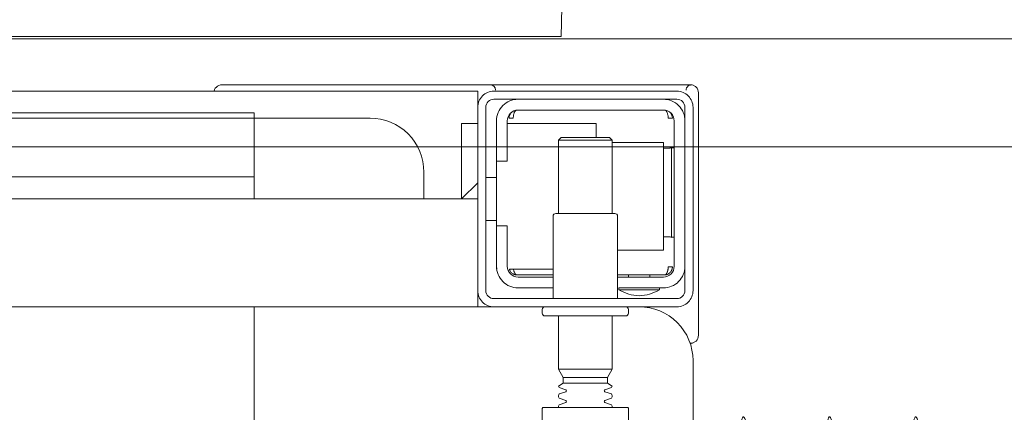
# Model space of a CAD drawing. Header units: millimetres. Extents: x -1893473 to 1546619, y -568027 to 942944.
# Tile 138 of 256: x 162002 to 162185, y -464613 to -464541. Entities that reach past the tile are written whole.
import ezdxf
from ezdxf.enums import TextEntityAlignment as Align

# ---------------------------------------------------------------- set-up
doc = ezdxf.new("R2010")
doc.units = ezdxf.units.MM
doc.header["$LTSCALE"] = 0.2
doc.layers.get('0').update_dxf_attribs({"lineweight": 0})
for name, color, linetype, lineweight in [('!! 0_Opis_pom', 9, 'Continuous', 13), ('!! 1_OPIS POM NOWE', 140, 'Continuous', 5), ('!! 2 ZABUDOWA GK-MDF', 54, 'Continuous', 13), ('!! 2_wypos-sanitarne', 240, 'Continuous', 9), ('P-Opis nadproża', 150, 'Continuous', 9)]:
    doc.layers.add(name, color=color, linetype=linetype, lineweight=lineweight)
doc.layers.add('!!_@ wypos sanit nd', color=7, linetype='Continuous', lineweight=0, plot=False)
doc.styles.add('ARIAL', font='tahoma.ttf')

# ---------------------------------------------------------------- blocks, each defined once
blk = doc.blocks.new('A$Cff2eaf8b')
for points in [[(-0.15993, -0.0325), (-0.17249, -0.0325, 0.405519), (-0.172, -0.032), (-0.172, -0.0313, 0.414214), (-0.1725, -0.0308), (-0.1875, -0.0308, 0.414214), (-0.188, -0.0313), (-0.188, -0.032, 0.405519), (-0.18751, -0.0325), (-0.19, -0.0325, -0.414214), (-0.2, -0.0225), (-0.2, 0.0575, -0.266001), (-0.19506, 0.06612)], [(-0.188, 0.06265), (-0.188, -0.01362, 0.414214), (-0.1878, -0.01382), (-0.17545, -0.01382), (-0.1722, -0.01382, 0.414214), (-0.172, -0.01362), (-0.172, -0.00982)], [(-0.185, -0.01382), (-0.185, -0.01406, -0.050055), (-0.18485, -0.01432), (-0.18364, -0.01473, -0.719897), (-0.18364, -0.01511), (-0.18485, -0.01552, -0.050055), (-0.185, -0.01578), (-0.185, -0.01606, -0.050055), (-0.18485, -0.01632), (-0.18364, -0.01673, -0.719897), (-0.18364, -0.01711), (-0.18485, -0.01752, -0.050055), (-0.185, -0.01778), (-0.1841, -0.0183), (-0.1841, -0.01936), (-0.185, -0.02092), (-0.185, -0.0308)], [(-0.175, -0.01382), (-0.175, -0.01406, 0.050055), (-0.17515, -0.01432), (-0.17636, -0.01473, 0.719897), (-0.17636, -0.01511), (-0.17515, -0.01552, 0.050055), (-0.175, -0.01578), (-0.175, -0.01606, 0.050055), (-0.17515, -0.01632), (-0.17636, -0.01673, 0.719897), (-0.17636, -0.01711), (-0.17515, -0.01752, 0.050055), (-0.175, -0.01778), (-0.1759, -0.0183), (-0.1759, -0.01936), (-0.175, -0.02092), (-0.175, -0.0308)], [(-0.20011, -0.02584, 0.091301), (-0.20056, -0.02614, 0.198909), (-0.20099, -0.02721)], [(-0.19945, -0.02578, 0.170835), (-0.20011, -0.02584)], [(-0.18625, -0.03562, 0.119096), (-0.19, -0.03454, 0.119096), (-0.19375, -0.03562)], [(-0.186, -0.034), (-0.186, -0.0493, 0.414214), (-0.1855, -0.0498), (-0.1745, -0.0498, 0.414214), (-0.174, -0.0493), (-0.174, -0.034)], [(-0.1985, -0.04, -0.414214), (-0.1945, -0.036), (-0.18625, -0.036), (-0.18625, -0.03562), (-0.19375, -0.03562), (-0.19375, -0.036)], [(-0.174, -0.036), (-0.1675, -0.036, -0.414214), (-0.1635, -0.04), (-0.16353, -0.0395)], [(-0.186, -0.038), (-0.1945, -0.038, 0.414214), (-0.1965, -0.04), (-0.1965, -0.067, 0.414214), (-0.1945, -0.069), (-0.1675, -0.069, 0.414214), (-0.1655, -0.067), (-0.1655, -0.0595), (-0.1635, -0.0595), (-0.1635, -0.04)], [(-0.1635, -0.0475), (-0.1655, -0.0475), (-0.1655, -0.04, 0.414214), (-0.1675, -0.038), (-0.174, -0.038)], [(-0.1945, -0.06193), (-0.19515, -0.06194), (-0.19542, -0.06194), (-0.1956, -0.06194), (-0.19567, -0.06194, 0.116465), (-0.19589, -0.062), (-0.19601, -0.06205), (-0.19601, -0.04535), (-0.19589, -0.0454, 0.116465), (-0.19567, -0.04546), (-0.19542, -0.04546), (-0.19515, -0.04546), (-0.1945, -0.04547)], [(-0.15, -0.0525), (-0.15, -0.0575, 0.414214), (-0.14, -0.0675), (-0.11847, -0.0675), (-0.11847, -0.0525)], [(-0.1675, -0.071, 0.414214), (-0.1635, -0.067), (-0.1635, -0.0595)], [(-0.1985, -0.067, 0.414214), (-0.1945, -0.071)], [(-0.20099, -0.0722, 0.198909), (-0.20056, -0.07326, 0.091301), (-0.20011, -0.07356)], [(-0.16237, -0.07369), (-0.1625, -0.07369), (-0.16269, -0.07369), (-0.16294, -0.07369), (-0.16323, -0.07369), (-0.16357, -0.07369), (-0.16393, -0.07369), (-0.16428, -0.07369), (-0.19771, -0.07369), (-0.19841, -0.07369), (-0.19903, -0.07369), (-0.19948, -0.07369), (-0.19961, -0.07369), (-0.19973, -0.07367), (-0.19984, -0.07365), (-0.20003, -0.07359, 0.517033), (-0.1987, -0.07266)], [(-0.1633, -0.0727, 0.412536), (-0.1623, -0.0737), (-0.11251, -0.0737), (-0.11222, -0.07367), (-0.11194, -0.07358), (-0.11168, -0.07345), (-0.11145, -0.07326), (-0.11126, -0.07304), (-0.11112, -0.07278), (-0.11104, -0.0725)]]:
    blk.add_lwpolyline(points, format="xyb")
for points in [[(-0.11847, -0.0325), (-0.11847, 0.0575), (0.11153, 0.0575), (0.11153, -0.0325)], [(-0.1841, -0.0183), (-0.1759, -0.0183)], [(-0.1759, -0.01936), (-0.1841, -0.01936)], [(-0.175, -0.02092), (-0.185, -0.02092)], [(-0.20099, -0.02721), (-0.20099, -0.0722)], [(-0.20001, -0.0258), (-0.19988, -0.02576), (-0.19976, -0.02573), (-0.19963, -0.02571), (-0.19948, -0.02571)], [(-0.16, -0.0355), (-0.16, -0.0325), (0.16, -0.0325), (0.16, -0.0355)], [(-0.16, -0.0485), (-0.16, -0.0365)], [(-0.19478, -0.0384), (-0.186, -0.0384)], [(-0.192, -0.038), (-0.192, -0.0384)], [(-0.188, -0.038), (-0.188, -0.0384)], [(-0.16664, -0.0395), (-0.16666, -0.03934), (-0.16669, -0.03923), (-0.16672, -0.03912), (-0.16675, -0.03902), (-0.16679, -0.03892), (-0.16684, -0.03881), (-0.16689, -0.03872), (-0.16695, -0.03863), (-0.16702, -0.03855), (-0.1671, -0.03848), (-0.16718, -0.03843), (-0.16729, -0.0384), (-0.16718, -0.03841), (-0.16708, -0.03842), (-0.16696, -0.03845), (-0.16686, -0.03848), (-0.16677, -0.03851), (-0.16666, -0.03856), (-0.16657, -0.03861), (-0.16646, -0.03868), (-0.16636, -0.03876), (-0.16627, -0.03884), (-0.16618, -0.03894), (-0.1661, -0.03904), (-0.16603, -0.03915), (-0.16598, -0.03926), (-0.16593, -0.03938), (-0.16589, -0.0395), (-0.174, -0.0395)], [(-0.174, -0.0384), (-0.16722, -0.0384)], [(-0.185, -0.063), (-0.1945, -0.063), (-0.1945, -0.043), (-0.186, -0.043)], [(-0.19591, -0.04539), (-0.19602, -0.04539), (-0.19616, -0.04539), (-0.19632, -0.04539), (-0.1965, -0.04539)], [(-0.1615, -0.0485), (-0.1635, -0.0485)], [(-0.185, -0.0498), (-0.185, -0.06342), (-0.1845, -0.06392), (-0.1755, -0.06392), (-0.175, -0.06342), (-0.175, -0.0498)], [(0.16, -0.0555), (0.157, -0.0525), (0.16, -0.0525), (-0.16, -0.0525), (-0.157, -0.0525), (-0.16, -0.0555)], [(-0.157, -0.0525), (-0.157, -0.0665), (-0.16, -0.0665)], [(0.10602, -0.0525), (0.10602, -0.05658), (-0.11847, -0.05658)], [(-0.1615, -0.0565), (-0.1635, -0.0565)], [(-0.1965, -0.06201), (-0.19632, -0.06201), (-0.19616, -0.06201), (-0.19602, -0.06201), (-0.19591, -0.06201)], [(-0.175, -0.06342), (-0.185, -0.06342)], [(-0.182, -0.06392), (-0.182, -0.0665), (-0.1655, -0.0665)], [(-0.16636, -0.06865), (-0.16625, -0.06854), (-0.16619, -0.06847), (-0.16612, -0.06839), (-0.16606, -0.0683), (-0.16601, -0.0682), (-0.16596, -0.06811), (-0.16592, -0.06801), (-0.16589, -0.0679), (-0.16586, -0.0678), (-0.16584, -0.06769), (-0.16583, -0.06759), (-0.16583, -0.06749), (-0.16593, -0.0675), (-0.16607, -0.0675), (-0.1663, -0.0675), (-0.16641, -0.0675), (-0.16651, -0.0675), (-0.16661, -0.0675), (-0.16661, -0.0676), (-0.16662, -0.0677), (-0.16663, -0.0678), (-0.16664, -0.0679), (-0.16665, -0.068), (-0.16667, -0.06811), (-0.1667, -0.06821), (-0.16673, -0.06831), (-0.16676, -0.06841), (-0.1668, -0.06852), (-0.16685, -0.06862), (-0.1669, -0.06871), (-0.16697, -0.0688), (-0.16704, -0.06887), (-0.16712, -0.06893), (-0.16725, -0.069), (-0.19475, -0.069), (-0.19493, -0.0689), (-0.19501, -0.06882), (-0.19508, -0.06874), (-0.19513, -0.06865), (-0.19518, -0.06855), (-0.19522, -0.06846), (-0.19526, -0.06835), (-0.19529, -0.06825), (-0.19532, -0.06813), (-0.19534, -0.06803), (-0.19536, -0.06793), (-0.19537, -0.06783), (-0.19538, -0.06772), (-0.19539, -0.0676), (-0.19539, -0.0675), (-0.19617, -0.06751), (-0.19616, -0.06762), (-0.19615, -0.06772), (-0.19613, -0.06783), (-0.19611, -0.06793), (-0.19607, -0.06803), (-0.19603, -0.06813), (-0.19598, -0.06823), (-0.19593, -0.06832), (-0.19586, -0.06841), (-0.19579, -0.06849), (-0.19572, -0.06857), (-0.19563, -0.06865)], [(-0.03305, -0.0725), (-0.16, -0.0725), (-0.16, -0.0695)]]:
    blk.add_lwpolyline(points)
for points in [[(-0.2, -0.0695), (-0.2, -0.0355, -0.414214), (-0.197, -0.0325), (-0.163, -0.0325, -0.414214), (-0.16, -0.0355), (-0.16, -0.0695, -0.414214), (-0.163, -0.0725), (-0.197, -0.0725, -0.414214)], [(-0.1615, -0.0355), (-0.1615, -0.0695, -0.414214), (-0.163, -0.071), (-0.197, -0.071, -0.414214), (-0.1985, -0.0695), (-0.1985, -0.0355, -0.414214), (-0.197, -0.034), (-0.163, -0.034, -0.414214)]]:
    blk.add_lwpolyline(points, format="xyb", close=True)
for points in [[(-0.19467, -0.0384), (-0.19467, -0.0384), (-0.19467, -0.0384), (-0.19466, -0.0384), (-0.19466, -0.0384), (-0.19466, -0.0384), (-0.19466, -0.0384), (-0.19466, -0.0384), (-0.19466, -0.0384), (-0.19466, -0.0384), (-0.19466, -0.0384), (-0.19466, -0.0384), (-0.19466, -0.0384), (-0.19466, -0.0384), (-0.19466, -0.0384), (-0.19467, -0.0384), (-0.19467, -0.0384), (-0.19467, -0.0384), (-0.19467, -0.0384), (-0.19467, -0.0384), (-0.19468, -0.0384), (-0.19468, -0.0384), (-0.19468, -0.0384), (-0.19469, -0.0384), (-0.1947, -0.0384), (-0.19471, -0.0384), (-0.19471, -0.0384), (-0.19471, -0.0384), (-0.19471, -0.0384), (-0.19472, -0.0384), (-0.19472, -0.0384), (-0.19472, -0.0384), (-0.19472, -0.03841), (-0.19473, -0.03841), (-0.19473, -0.03841), (-0.19473, -0.03841), (-0.19473, -0.03841), (-0.19473, -0.03841), (-0.19474, -0.03841), (-0.19474, -0.03841), (-0.19474, -0.03841), (-0.19474, -0.03841), (-0.19474, -0.03841), (-0.19474, -0.03841), (-0.19475, -0.03841), (-0.19475, -0.03841), (-0.19475, -0.03841), (-0.19475, -0.03841), (-0.19476, -0.03841), (-0.19476, -0.03841), (-0.19476, -0.03841), (-0.19476, -0.03841), (-0.19477, -0.03842), (-0.19477, -0.03842), (-0.19477, -0.03842), (-0.19478, -0.03842), (-0.19479, -0.03842), (-0.19479, -0.03842), (-0.1948, -0.03843), (-0.19481, -0.03843), (-0.19481, -0.03843), (-0.19482, -0.03844), (-0.19483, -0.03844), (-0.19484, -0.03844), (-0.19484, -0.03845), (-0.19485, -0.03845), (-0.19486, -0.03845), (-0.19486, -0.03846), (-0.19487, -0.03846), (-0.19488, -0.03847), (-0.19489, -0.03847), (-0.19489, -0.03848), (-0.1949, -0.03848), (-0.19491, -0.03849), (-0.19491, -0.03849), (-0.19492, -0.0385), (-0.19493, -0.0385), (-0.19493, -0.03851), (-0.19494, -0.03851), (-0.19495, -0.03852), (-0.19495, -0.03852), (-0.19496, -0.03853), (-0.19497, -0.03854), (-0.19497, -0.03854), (-0.19498, -0.03855), (-0.19499, -0.03856), (-0.19499, -0.03856), (-0.195, -0.03857), (-0.19501, -0.03858), (-0.19501, -0.03859), (-0.19502, -0.03859), (-0.19503, -0.0386), (-0.19503, -0.03861), (-0.19504, -0.03862), (-0.19505, -0.03862), (-0.19505, -0.03863), (-0.19506, -0.03864), (-0.19507, -0.03865), (-0.19507, -0.03866), (-0.19508, -0.03867), (-0.19508, -0.03868), (-0.19509, -0.03869), (-0.1951, -0.03869), (-0.1951, -0.0387), (-0.19511, -0.03871), (-0.19511, -0.03872), (-0.19512, -0.03873), (-0.19512, -0.03874), (-0.19513, -0.03875), (-0.19514, -0.03876), (-0.19514, -0.03877), (-0.19515, -0.03878), (-0.19515, -0.03879), (-0.19516, -0.0388), (-0.19516, -0.03881), (-0.19517, -0.03882), (-0.19517, -0.03884), (-0.19518, -0.03885), (-0.19518, -0.03886), (-0.19519, -0.03887), (-0.1952, -0.03888), (-0.1952, -0.03889), (-0.19521, -0.0389), (-0.19521, -0.03891), (-0.19521, -0.03893), (-0.19522, -0.03894), (-0.19522, -0.03895), (-0.19523, -0.03896), (-0.19523, -0.03897), (-0.19524, -0.03899), (-0.19524, -0.039), (-0.19525, -0.03901), (-0.19525, -0.03902), (-0.19526, -0.03905), (-0.19527, -0.03907), (-0.19528, -0.0391), (-0.19528, -0.03912), (-0.19529, -0.03915), (-0.1953, -0.03918), (-0.19531, -0.0392), (-0.19531, -0.03923), (-0.19532, -0.03926), (-0.19532, -0.03928), (-0.19533, -0.03931), (-0.19533, -0.03933), (-0.19534, -0.03936), (-0.19534, -0.03939), (-0.19535, -0.03941), (-0.19535, -0.03944), (-0.19536, -0.03947), (-0.19536, -0.03949), (-0.19536, -0.03952), (-0.19537, -0.03955), (-0.19537, -0.03957), (-0.19537, -0.0396), (-0.19537, -0.03961), (-0.19537, -0.03962), (-0.19538, -0.03963), (-0.19538, -0.03963), (-0.19538, -0.03964), (-0.19538, -0.03965), (-0.19538, -0.03965), (-0.19538, -0.03966), (-0.19538, -0.03966), (-0.19538, -0.03967), (-0.19538, -0.03967), (-0.19538, -0.03968), (-0.19538, -0.03969), (-0.19538, -0.03969), (-0.19538, -0.0397), (-0.19538, -0.0397), (-0.19538, -0.0397), (-0.19538, -0.03971), (-0.19538, -0.03971), (-0.19538, -0.03972), (-0.19538, -0.03972), (-0.19538, -0.03972), (-0.19538, -0.03973), (-0.19538, -0.03973), (-0.19538, -0.03973), (-0.19538, -0.03974), (-0.19538, -0.03974), (-0.19538, -0.03974), (-0.19538, -0.03974), (-0.19538, -0.03975), (-0.19538, -0.03975), (-0.19538, -0.03975), (-0.19538, -0.03976), (-0.19538, -0.03976), (-0.19538, -0.03977), (-0.19538, -0.03977), (-0.19539, -0.03978), (-0.19539, -0.03978), (-0.19539, -0.03979), (-0.19539, -0.03979), (-0.19539, -0.03979), (-0.19539, -0.0398), (-0.19539, -0.0398), (-0.19539, -0.03981), (-0.19539, -0.03981), (-0.19539, -0.03982), (-0.19538, -0.03982), (-0.19538, -0.03983), (-0.19538, -0.03983), (-0.19538, -0.03984), (-0.19538, -0.03984), (-0.19538, -0.03984), (-0.19538, -0.03985), (-0.19538, -0.03986), (-0.19538, -0.03986), (-0.19538, -0.03987), (-0.19538, -0.03987), (-0.19538, -0.03987), (-0.19538, -0.03988), (-0.19538, -0.03988), (-0.19538, -0.03989), (-0.19538, -0.03989), (-0.19538, -0.03989), (-0.19538, -0.03989), (-0.19538, -0.0399), (-0.19538, -0.0399), (-0.19539, -0.0399), (-0.19539, -0.0399), (-0.19539, -0.0399), (-0.19539, -0.0399), (-0.19539, -0.0399), (-0.19539, -0.03991), (-0.1954, -0.03991), (-0.1954, -0.03991), (-0.1954, -0.03991), (-0.1954, -0.03991), (-0.1954, -0.03991), (-0.19541, -0.03991), (-0.19541, -0.03991), (-0.19542, -0.03991), (-0.19542, -0.03991), (-0.19543, -0.0399), (-0.19544, -0.0399), (-0.19545, -0.0399), (-0.19545, -0.0399), (-0.19546, -0.0399), (-0.19546, -0.0399), (-0.19547, -0.0399), (-0.19547, -0.0399), (-0.19548, -0.0399), (-0.19549, -0.0399), (-0.1955, -0.0399), (-0.1955, -0.0399), (-0.19551, -0.0399), (-0.19552, -0.0399), (-0.19553, -0.0399), (-0.19554, -0.0399), (-0.19555, -0.0399), (-0.19556, -0.0399), (-0.19557, -0.0399), (-0.19558, -0.0399), (-0.19559, -0.0399), (-0.19561, -0.0399), (-0.19564, -0.0399), (-0.19566, -0.0399), (-0.19568, -0.0399), (-0.1957, -0.0399), (-0.19574, -0.0399), (-0.19576, -0.0399), (-0.19578, -0.0399), (-0.19595, -0.0399), (-0.19596, -0.0399), (-0.19598, -0.0399), (-0.19599, -0.0399), (-0.19601, -0.0399), (-0.19602, -0.0399), (-0.19603, -0.0399), (-0.19604, -0.0399), (-0.19605, -0.0399), (-0.19606, -0.0399), (-0.19607, -0.0399), (-0.19608, -0.0399), (-0.19609, -0.0399), (-0.1961, -0.0399), (-0.19611, -0.0399), (-0.19612, -0.0399), (-0.19613, -0.03989), (-0.19614, -0.03989), (-0.19614, -0.03989), (-0.19615, -0.03989), (-0.19615, -0.03989), (-0.19615, -0.03989), (-0.19615, -0.03989), (-0.19616, -0.03989), (-0.19616, -0.03989), (-0.19616, -0.03989), (-0.19616, -0.0399), (-0.19616, -0.0399), (-0.19616, -0.0399), (-0.19616, -0.0399), (-0.19616, -0.0399), (-0.19617, -0.0399), (-0.19617, -0.03991), (-0.19617, -0.03991), (-0.19617, -0.03991), (-0.19617, -0.03991), (-0.19617, -0.03991), (-0.19617, -0.03991), (-0.19617, -0.03991), (-0.19617, -0.03991), (-0.19617, -0.03991), (-0.19617, -0.03991), (-0.19617, -0.0399), (-0.19617, -0.0399), (-0.19617, -0.0399), (-0.19617, -0.03989), (-0.19617, -0.03989), (-0.19617, -0.03989), (-0.19617, -0.03988), (-0.19617, -0.03987), (-0.19617, -0.03986), (-0.19617, -0.03985), (-0.19617, -0.03984), (-0.19617, -0.03984), (-0.19617, -0.03984), (-0.19617, -0.03983), (-0.19617, -0.03983), (-0.19617, -0.03982), (-0.19617, -0.03982), (-0.19617, -0.03981), (-0.19616, -0.0398), (-0.19616, -0.03979), (-0.19616, -0.03979), (-0.19616, -0.03978), (-0.19616, -0.03978), (-0.19616, -0.03977), (-0.19616, -0.03977), (-0.19616, -0.03977), (-0.19616, -0.03976), (-0.19616, -0.03976), (-0.19616, -0.03975), (-0.19616, -0.03975), (-0.19616, -0.03974), (-0.19616, -0.03974), (-0.19616, -0.03973), (-0.19616, -0.03973), (-0.19616, -0.03972), (-0.19616, -0.03972), (-0.19616, -0.03972), (-0.19616, -0.03972), (-0.19616, -0.03971), (-0.19616, -0.03971), (-0.19616, -0.0397), (-0.19615, -0.0397), (-0.19615, -0.0397), (-0.19615, -0.03969), (-0.19615, -0.03969), (-0.19615, -0.03968), (-0.19615, -0.03967), (-0.19615, -0.03967), (-0.19615, -0.03966), (-0.19615, -0.03966), (-0.19615, -0.03965), (-0.19615, -0.03964), (-0.19614, -0.03964), (-0.19614, -0.03963), (-0.19614, -0.03962), (-0.19614, -0.03962), (-0.19614, -0.03961), (-0.19614, -0.0396), (-0.19614, -0.03959), (-0.19613, -0.03958), (-0.19613, -0.03958), (-0.19613, -0.03957), (-0.19613, -0.03955), (-0.19612, -0.03954), (-0.19612, -0.03952), (-0.19611, -0.0395), (-0.19611, -0.03949), (-0.1961, -0.03947), (-0.1961, -0.03945), (-0.19609, -0.03944), (-0.19609, -0.03942), (-0.19608, -0.03941), (-0.19608, -0.03939), (-0.19607, -0.03937), (-0.19607, -0.03936), (-0.19606, -0.03934), (-0.19605, -0.03933), (-0.19605, -0.03931), (-0.19604, -0.0393), (-0.19603, -0.03928), (-0.19603, -0.03927), (-0.19602, -0.03925), (-0.19601, -0.03923), (-0.196, -0.03922), (-0.196, -0.0392), (-0.19599, -0.03919), (-0.19598, -0.03918), (-0.19597, -0.03916), (-0.19596, -0.03915), (-0.19596, -0.03913), (-0.19595, -0.03912), (-0.19594, -0.0391), (-0.19593, -0.03909), (-0.19592, -0.03907), (-0.19591, -0.03906), (-0.1959, -0.03905), (-0.19589, -0.03903), (-0.19588, -0.03902), (-0.19587, -0.03901), (-0.19586, -0.03899), (-0.19585, -0.03898), (-0.19584, -0.03897), (-0.19583, -0.03895), (-0.19582, -0.03894), (-0.19581, -0.03893), (-0.1958, -0.03891), (-0.19579, -0.0389), (-0.19577, -0.03889), (-0.19576, -0.03888), (-0.19575, -0.03886), (-0.19574, -0.03885), (-0.19573, -0.03884), (-0.19572, -0.03883), (-0.1957, -0.03882), (-0.19569, -0.0388), (-0.19568, -0.03879), (-0.19567, -0.03878), (-0.19565, -0.03877), (-0.19564, -0.03876), (-0.19563, -0.03875), (-0.19562, -0.03874), (-0.1956, -0.03873), (-0.19559, -0.03872), (-0.19558, -0.03871), (-0.19556, -0.0387), (-0.19555, -0.03869), (-0.19554, -0.03868), (-0.19552, -0.03867), (-0.19551, -0.03866), (-0.19549, -0.03865), (-0.19548, -0.03864), (-0.19547, -0.03863), (-0.19545, -0.03862), (-0.19544, -0.03861), (-0.19542, -0.0386), (-0.19541, -0.0386), (-0.19539, -0.03859), (-0.19538, -0.03858), (-0.19536, -0.03857), (-0.19535, -0.03856), (-0.19533, -0.03856), (-0.19532, -0.03855), (-0.1953, -0.03854), (-0.19529, -0.03853), (-0.19527, -0.03853), (-0.19526, -0.03852), (-0.19524, -0.03851), (-0.19522, -0.03851), (-0.19521, -0.0385), (-0.19519, -0.0385), (-0.19518, -0.03849), (-0.19516, -0.03848), (-0.19515, -0.03848), (-0.19513, -0.03847), (-0.19511, -0.03847), (-0.1951, -0.03846), (-0.19508, -0.03846), (-0.19506, -0.03845), (-0.19505, -0.03845), (-0.19503, -0.03845), (-0.19502, -0.03844), (-0.195, -0.03844), (-0.19498, -0.03843), (-0.19497, -0.03843), (-0.19495, -0.03843), (-0.19493, -0.03842), (-0.19492, -0.03842), (-0.19491, -0.03842), (-0.1949, -0.03842), (-0.19489, -0.03842), (-0.19488, -0.03842), (-0.19487, -0.03841), (-0.19486, -0.03841), (-0.19485, -0.03841), (-0.19484, -0.03841), (-0.19483, -0.03841), (-0.19481, -0.03841), (-0.1948, -0.03841), (-0.19479, -0.03841), (-0.19479, -0.03841), (-0.19478, -0.03841), (-0.19478, -0.0384), (-0.19477, -0.0384), (-0.19477, -0.0384), (-0.19476, -0.0384), (-0.19475, -0.0384), (-0.19474, -0.0384), (-0.19474, -0.0384), (-0.19473, -0.0384), (-0.19473, -0.0384), (-0.19471, -0.0384), (-0.19471, -0.0384), (-0.1947, -0.0384), (-0.1947, -0.0384), (-0.19469, -0.0384), (-0.19469, -0.0384), (-0.19469, -0.0384), (-0.19469, -0.0384), (-0.19468, -0.0384), (-0.19468, -0.0384), (-0.19468, -0.0384), (-0.19468, -0.0384), (-0.19467, -0.0384), (-0.19467, -0.0384), (-0.19467, -0.0384)], [(-0.11847, -0.0685), (0.11153, -0.0685), (0.11153, -0.0675), (-0.11847, -0.0675)]]:
    blk.add_lwpolyline(points, close=True)
for centre in [(-0.24136, 0.04363), (-0.22538, 0.04363), (-0.20939, 0.04363)]:
    blk.add_ellipse(centre, major_axis=(0, 0.0557), ratio=0.04256, start_param=0.705617, end_param=3.691026)
blk = doc.blocks.new('A$C6ce7c513')
at = {"lineweight": 0}
for points in [[(-0.17548, -0.00049), (-0.17646, -0.04094), (-0.1772, -0.08064), (-0.1777, -0.11986), (-0.17794, -0.15833), (-0.17819, -0.23404), (-0.17819, -0.30902)], [(-0.17548, -0.00049), (0.17547, -0.00049)]]:
    blk.add_lwpolyline(points, dxfattribs=at)
blk = doc.blocks.new('A$C2EB40A8D')
at = {"layer": '!! 2 ZABUDOWA GK-MDF'}
for points in [[(-2241.12989, 29857.51397), (-1241.12989, 29857.51397)], [(-2241.12989, 29837.51397), (-1241.12989, 29837.51397)]]:
    blk.add_lwpolyline(points, dxfattribs=at)
at = {"layer": '!! 2_wypos-sanitarne', "xscale": 1000, "yscale": 1000, "zscale": 1000, "rotation": 180}
blk.add_blockref('A$C6ce7c513', (-1741.13183, 29857.51397), dxfattribs=at)
at = {"layer": '!!_@ wypos sanit nd', "xscale": 1000, "yscale": 1000, "zscale": 1000, "rotation": 180}
blk.add_blockref('A$Cff2eaf8b', (-1741.13183, 29775.33397), dxfattribs=at)
at = {"layer": '!! 0_Opis_pom', "ltscale": 0.7, "style": 'ARIAL'}
for tag, p in [('B1,21', (-891.77727, 31796.97458)), ('A1,16', (-13651.31084, 31587.95236)), ('B1,19', (-5798.61305, 31587.22944)), ('B1/17', (-9701.43347, 31565.05244)), ('1,23', (10805.41388, 31565.05244)), ('1,22', (4526.58954, 31507.65132)), ('A1,1', (-16866.13618, 31459.3792)), ('B1,18', (-7791.62894, 31330.08444)), ('B1,20', (-2961.4347, 31167.05787)), ('A1,6', (-19287.17717, 30923.71998)), ('B1,1', (14135.63445, 30913.92963)), ('B1,3', (17346.74696, 30023.81022)), ('B1,4', (29817.71501, 29157.67457)), ('A1,5', (-23454.5385, 28820.77901)), ('A1,2', (-17502.57721, 28602.57524)), ('B1,2D', (2616.16402, 28559.52261)), ('A1,15', (-13651.31084, 28261.46046)), ('B1,4', (29883.58177, 28158.35876)), ('B1,2B', (18801.54781, 27650.12382)), ('B1,2A', (13086.7373, 27376.04393)), ('A1,3', (-16846.27912, 25980.40356)), ('B1,8', (9089.53994, 25356.27639)), ('B1,6', (31915.87888, 23754.79829)), ('A1,4', (-24010.17576, 23559.17399)), ('B1,14', (-11621.32288, 23261.44183)), ('B1,13', (-3080.55208, 22924.09997)), ('B1,5', (29245.49088, 22896.69268)), ('B1,10', (3982.60923, 22874.21277)), ('B1,9', (5634.43488, 22623.92098)), ('B1,2C', (13327.26639, 22378.5328)), ('B1,7', (16398.41175, 22348.28836)), ('B1,11', (5553.20442, 20939.83877)), ('B1,12', (3693.27174, 20628.72148)), ('C1,3', (5969.08376, 16336.01084)), ('C1,2', (11955.93711, 11671.55655)), ('C1,1', (15659.17205, 11415.94196)), ('C1,4', (5140.00888, 9205.5831)), ('C1,5', (5680.4486, 6154.54995)), ('C1,10', (16327.05085, 6080.66085)), ('C1,9', (16526.57171, 3173.45283)), ('C1,6', (6367.37903, 2771.84181)), ('D0,18', (-1981.87701, -110.73158)), ('D0,7', (-13531.42299, -1159.67649)), ('C1,7', (7275.77161, -1303.00991)), ('D0,17', (2064.87671, -1345.69113)), ('D0,3', (-9324.21674, -1442.63631)), ('D0,6', (-17529.61851, -1957.37463)), ('D0,10', (-21369.4432, -2140.60378)), ('D,09', (-12990.08379, -2746.32902)), ('D0,2', (-5516.19514, -3101.87722)), ('D0,16', (2266.73061, -3284.15369)), ('D0,8', (-14357.79539, -3567.69719)), ('D0,5', (-10461.54478, -3629.26575)), ('D0,4', (-8396.53404, -4353.7937)), ('D0,15', (1974.41895, -5205.84774)), ('D0,1', (-5633.49598, -5662.48534)), ('D0,11', (-23334.09291, -6045.78706)), ('D0,12', (-22436.85763, -9302.9678)), ('D0,13', (-22436.85763, -11581.16526)), ('D0,14', (-13645.94445, -11884.57769))]:
    blk.add_attdef(tag, text='', height=119.68, dxfattribs=at).set_placement(p, align=Align.MIDDLE_CENTER)
at = {"layer": '!! 1_OPIS POM NOWE', "style": 'ARIAL'}
for tag, p in [('C1.7A', (7769.3756, 685.765)), ('C1.7C', (7655.80151, -2045.04756)), ('C1.8B', (10935.93068, -2107.41983)), ('C1.8A', (13897.39715, -2120.69016)), ('C1.7B', (8274.43201, -3270.18959)), ('E1.2', (16701.02923, -5331.07351)), ('E1.5E', (21974.23379, -5463.99012)), ('E1.5D', (24989.27391, -5785.36474)), ('E1.1', (8357.81567, -5851.01076)), ('E1.5C', (25222.53959, -6394.64172)), ('E1.5B', (27694.70831, -7009.86571)), ('E1.6', (5279.46063, -8141.28746)), ('E1.5A', (25547.9555, -8495.18994)), ('E1.5G', (23977.19473, -9792.46695)), ('E1.5F', (22414.7084, -9822.66389)), ('E1,4', (13935.69867, -10458.20073)), ('E1.5L', (28030.8296, -11267.7725)), ('E1.3', (5639.18862, -11994.01941)), ('E1.5H', (23988.49716, -12231.38049)), ('E1.5K', (27714.73934, -12977.98364)), ('E1.5I', (22290.68736, -13989.9049)), ('E1.5J', (27095.71534, -16088.17469))]:
    blk.add_attdef(tag, text='', height=119.68, dxfattribs=at).set_placement(p, align=Align.MIDDLE_CENTER)

msp = doc.modelspace()

# ---------------------------------------------------------------- block references
at = {"layer": 'P-Opis nadproża', "color": 4}
msp.add_blockref('A$C2EB40A8D', (163667.94092, -494401.63474), dxfattribs=at)

doc.saveas('drawing.dxf')
